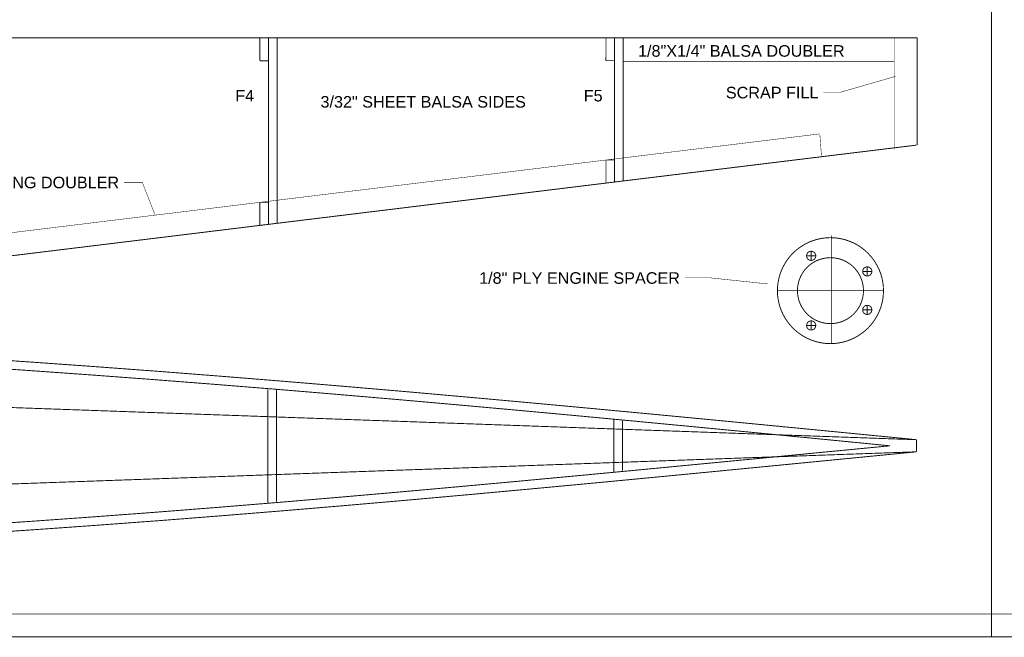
# Model space of a CAD drawing. Extents: x -1080 to 1070, y -166 to 202.
# Tile 22 of 24: x 536 to 805, y -166 to 3. Entities that reach past the tile are written whole.
import ezdxf

# ---------------------------------------------------------------- set-up
doc = ezdxf.new("R2010")
doc.units = 0
doc.header["$MEASUREMENT"] = 0
doc.linetypes.add('DASHED', pattern=[0.75, 0.5, -0.25])
doc.linetypes.add('DOT', pattern=[0.25, 0, -0.25])
doc.layers.add('DEFAULT', color=7, linetype='CONTINUOUS')
doc.layers.add('LINE', color=7, linetype='CONTINUOUS')
doc.styles.add('ARIAL', font='ARIAL.TTF')

# ---------------------------------------------------------------- blocks, each defined once
blk = doc.blocks.new('GROUP57')
at = {"layer": 'DEFAULT', "const_width": 0.01}
for points in [[(11.022, -0.2984), (10.3023, -0.2278), (9.594, -0.1589), (8.8953, -0.0913), (8.2046, -0.0254), (7.5201, 0.0389), (6.8405, 0.1019), (6.1639, 0.1633), (5.4889, 0.2233), (4.8135, 0.2814), (4.1365, 0.3381), (3.456, 0.3931), (2.7707, 0.4466), (2.0786, 0.4982), (1.3783, 0.5483), (0.6681, 0.5967)], [(10.7333, -0.3649), (10.0324, -0.2962), (9.3426, -0.2291), (8.662, -0.1635), (7.9893, -0.0995), (7.3226, -0.0368), (6.6608, 0.0242), (6.0018, 0.0837), (5.3444, 0.1418), (4.6867, 0.1981), (4.0273, 0.2531), (3.3646, 0.3064), (2.6971, 0.3583), (2.023, 0.4085), (1.341, 0.4572), (0.6493, 0.5042)], [(3.948, -0.9922), (3.948, 0.2508)], [(4.0418, -0.9765), (4.0418, 0.2508)], [(0.0403, 0.0924), (11.022, -0.2984)], [(7.723, -0.6523), (7.723, -0.08)], [(7.8168, -0.6379), (7.8168, -0.0896)], [(11.022, -0.3644), (11.022, -0.2984)], [(11.022, -0.3644), (11.022, -0.2984)], [(0.6682, -1.3301), (1.3785, -1.2824), (2.0788, -1.2327), (2.7709, -1.1812), (3.4562, -1.1275), (4.1367, -1.0723), (4.8136, -1.0151), (5.4889, -0.9563), (6.1639, -0.8957), (6.8404, -0.8335), (7.52, -0.7698), (8.2045, -0.7047), (8.8952, -0.638), (9.5939, -0.5701), (10.3022, -0.5008), (11.022, -0.4304)], [(0.6494, -1.2375), (1.3411, -1.191), (2.023, -1.1424), (2.6971, -1.0921), (3.3645, -1.0398), (4.0272, -0.9858), (4.6865, -0.93), (5.3442, -0.8728), (6.0015, -0.8138), (6.6605, -0.7535), (7.3223, -0.6917), (7.989, -0.6287), (8.6617, -0.5643), (9.3423, -0.4989), (10.0322, -0.4323), (10.7333, -0.3649)], [(0.0404, -0.8211), (11.022, -0.4304)], [(11.022, -0.4304), (11.022, -0.3644)], [(11.022, -0.4304), (11.022, -0.3644)]]:
    blk.add_lwpolyline(points, dxfattribs=at)
blk = doc.blocks.new('GROUP34')
at = {"layer": 'DEFAULT'}
for points, const_width in [([(4.3964, 1.1595), (4.3966, 1.4094)], 0.01), ([(11.5659, 0.2384), (11.5659, 1.4103)], 0.01), ([(4.3964, 1.1595), (4.4903, 1.1594)], 0.01), ([(8.1714, 1.1598), (8.2653, 1.1598)], 0.01), ([(10.7194, 0.8128), (11.3323, 0.9895)], 0.005), ([(10.5442, 0.8128), (10.7194, 0.8128)], 0.005), ([(0.4897, -1.1162), (11.5585, 0.2384)], 0.01), ([(8.1715, 0.0757), (8.2652, 0.0757)], 0.01), ([(2.9143, -0.1684), (3.1145, -0.1684)], 0.005), ([(3.1145, -0.1684), (3.252, -0.5218)], 0.005), ([(4.3965, -0.638), (4.3965, -0.3863)], 0.01), ([(4.3965, -0.3863), (4.4902, -0.3863)], 0.01)]:
    blk.add_lwpolyline(points, dxfattribs=dict(at, const_width=const_width))
at = {"layer": 'DEFAULT', "linetype": 'DOT'}
for points, const_width in [([(4.4902, -0.6266), (4.4902, 1.4095)], 0.01), ([(4.5841, -0.6151), (4.5841, 1.4095)], 0.01), ([(8.1714, 1.1598), (8.1716, 1.4094)], 0.01), ([(8.2652, -0.1648), (8.2653, 1.4096)], 0.01), ([(8.3591, -0.1532), (8.3591, 1.4095)], 0.01), ([(11.3159, 0.1937), (11.3159, 1.4035)], 0.005), ([(8.3591, 1.1534), (11.3159, 1.1534)], 0.005), ([(0.5834, -0.853), (10.5033, 0.361)], 0.005), ([(10.5047, 0.3497), (10.523, 0.1104)], 0.005), ([(8.1715, -0.1761), (8.1715, 0.0757)], 0.01)]:
    blk.add_lwpolyline(points, dxfattribs=dict(at, const_width=const_width))
at = {"layer": 'LINE', "const_width": 0.01}
for points in [[(-3.6737, 1.4095), (8.6191, 1.4095)], [(8.6192, 1.4101), (11.5659, 1.4103)]]:
    blk.add_lwpolyline(points, dxfattribs=at)
at = {"layer": 'DEFAULT', "style": 'ARIAL'}
for s, p in [('1/8"X1/4" BALSA DOUBLER', (8.5215, 1.2033)), ('SCRAP FILL', (9.4792, 0.7484)), ('F4', (4.1282, 0.7148)), ('3/32" SHEET BALSA SIDES', (5.058, 0.6477)), ('F5', (7.9289, 0.7148)), ('1/4" TRNG DOUBLER', (1.1029, -0.2328))]:
    blk.add_text(s, height=0.1263, dxfattribs=at).set_placement(p)
blk = doc.blocks.new('GROUP24')
at = {"layer": 'DEFAULT', "color": 3, "const_width": 0.01}
for points in [[(37.625, -6.7375), (37.625, 6.7375)], [(-37.625, -6.7375), (48.375, -6.7375)]]:
    blk.add_lwpolyline(points, dxfattribs=at)
at = {"layer": 'DEFAULT', "color": 3, "linetype": 'DASHED', "const_width": 0.01}
blk.add_lwpolyline([(-37.375, -6.4875), (48.125, -6.4875)], dxfattribs=at)
blk = doc.blocks.new('GROUP5')
at = {"layer": 'DEFAULT', "const_width": 0.01}
for points in [[(0.5785, -0.0127, 0.0985), (0.5344, 0.2086, 0.0985), (0.409, 0.3963, 0.0985), (0.2213, 0.5217, 0.0985), (0, 0.5657, 0.0985), (-0.2213, 0.5217, 0.0985), (-0.409, 0.3963, 0.0985), (-0.5344, 0.2086, 0.0985), (-0.5784, -0.0127, 0.0985), (-0.5344, -0.234, 0.0985), (-0.409, -0.4217, 0.0985), (-0.2213, -0.5471, 0.0985), (0, -0.5911, 0.0985), (0.2213, -0.5471, 0.0985), (0.409, -0.4217, 0.0985), (0.5344, -0.234, 0.0985)], [(0.36, -0.0127, 0.0985), (0.3325, 0.125, 0.0985), (0.2545, 0.2418, 0.0985), (0.1377, 0.3198, 0.0985), (0, 0.3472, 0.0985), (-0.1377, 0.3198, 0.0985), (-0.2545, 0.2418, 0.0985), (-0.3325, 0.125, 0.0985), (-0.3599, -0.0127, 0.0985), (-0.3325, -0.1504, 0.0985), (-0.2545, -0.2672, 0.0985), (-0.1377, -0.3452, 0.0985), (0, -0.3726, 0.0985), (0.1377, -0.3452, 0.0985), (0.2545, -0.2672, 0.0985), (0.3325, -0.1504, 0.0985)], [(-0.1602, 0.3673, 0.0987), (-0.164, 0.3864, 0.0986), (-0.1748, 0.4026, 0.0984), (-0.191, 0.4134, 0.0984), (-0.2102, 0.4173, 0.0982), (-0.2293, 0.4134, 0.0983), (-0.2455, 0.4026, 0.0983), (-0.2563, 0.3864, 0.0983), (-0.2602, 0.3672, 0.0982), (-0.2563, 0.3481, 0.0985), (-0.2455, 0.3319, 0.0985), (-0.2293, 0.3211, 0.0986), (-0.2101, 0.3173, 0.0987), (-0.191, 0.3211, 0.0989), (-0.1748, 0.3319, 0.0986), (-0.164, 0.3481, 0.0986)], [(0.4515, 0.1971, 0.0982), (0.4476, 0.2162, 0.0983), (0.4368, 0.2324, 0.0983), (0.4206, 0.2432, 0.0983), (0.4014, 0.2471, 0.0982), (0.3823, 0.2432, 0.0985), (0.3661, 0.2324, 0.0985), (0.3553, 0.2162, 0.0986), (0.3515, 0.197, 0.0987), (0.3553, 0.1779, 0.0989), (0.3661, 0.1617, 0.0986), (0.3823, 0.1509, 0.0986), (0.4015, 0.1471, 0.0987), (0.4206, 0.1509, 0.0986), (0.4368, 0.1617, 0.0984), (0.4476, 0.1779, 0.0984)], [(0.4515, -0.2226, 0.0984), (0.4476, -0.2034, 0.0985), (0.4368, -0.1872, 0.0985), (0.4206, -0.1764, 0.0986), (0.4014, -0.1726, 0.0987), (0.3823, -0.1764, 0.0989), (0.3661, -0.1872, 0.0986), (0.3553, -0.2034, 0.0986), (0.3515, -0.2226, 0.0987), (0.3553, -0.2417, 0.0986), (0.3661, -0.2579, 0.0984), (0.3823, -0.2687, 0.0984), (0.4015, -0.2726, 0.0982), (0.4206, -0.2687, 0.0983), (0.4368, -0.2579, 0.0983), (0.4476, -0.2417, 0.0983)], [(-0.1602, -0.3927, 0.0986), (-0.164, -0.3735, 0.0989), (-0.1748, -0.3573, 0.0986), (-0.191, -0.3465, 0.0986), (-0.2102, -0.3427, 0.0987), (-0.2293, -0.3465, 0.0986), (-0.2455, -0.3573, 0.0984), (-0.2563, -0.3735, 0.0984), (-0.2602, -0.3927, 0.0982), (-0.2563, -0.4118, 0.0983), (-0.2455, -0.428, 0.0983), (-0.2293, -0.4388, 0.0983), (-0.2101, -0.4427, 0.0982), (-0.191, -0.4388, 0.0985), (-0.1748, -0.428, 0.0985), (-0.164, -0.4118, 0.0986)], [(-0.1602, -0.3927, 0.0986), (-0.164, -0.3735, 0.0989), (-0.1748, -0.3573, 0.0986), (-0.191, -0.3465, 0.0986), (-0.2102, -0.3427, 0.0987), (-0.2293, -0.3465, 0.0986), (-0.2455, -0.3573, 0.0984), (-0.2563, -0.3735, 0.0984), (-0.2602, -0.3927, 0.0982), (-0.2563, -0.4118, 0.0983), (-0.2455, -0.428, 0.0983), (-0.2293, -0.4388, 0.0983), (-0.2101, -0.4427, 0.0982), (-0.191, -0.4388, 0.0985), (-0.1748, -0.428, 0.0985), (-0.164, -0.4118, 0.0986)]]:
    blk.add_lwpolyline(points, format="xyb", close=True, dxfattribs=at)
at = {"layer": 'DEFAULT', "linetype": 'DOT', "const_width": 0.005}
for points in [[(0.0096, -0.5912), (0.0096, 0.5913)], [(-0.5785, -0.0127), (0.5785, -0.0127)]]:
    blk.add_lwpolyline(points, dxfattribs=at)
at = {"layer": 'DEFAULT', "const_width": 0.01}
for points in [[(-0.2602, 0.3673), (-0.1643, 0.3673)], [(-0.2102, 0.3173), (-0.2102, 0.4173)], [(0.4015, 0.1471), (0.4015, 0.2471)], [(0.3515, 0.1971), (0.4515, 0.1971)], [(-0.5785, -0.0127), (-0.523, -0.0127)], [(0.5291, -0.0127), (0.5785, -0.0127)], [(0.4015, -0.2726), (0.4015, -0.1726)], [(0.3515, -0.2226), (0.4515, -0.2226)], [(-0.2602, -0.3927), (-0.1602, -0.3927)], [(-0.2102, -0.4427), (-0.2102, -0.3427)]]:
    blk.add_lwpolyline(points, dxfattribs=at)

msp = doc.modelspace()

# ---------------------------------------------------------------- linework, layer by layer
at = {"layer": 'DEFAULT', "const_width": 0.125}
for points in [[(717.9, -67.95), (724.94, -67.95)], [(724.94, -67.95), (740.51, -69.6)]]:
    msp.add_lwpolyline(points, dxfattribs=at)

# ---------------------------------------------------------------- block references
at = {"layer": 'DEFAULT', "xscale": 25, "yscale": 25, "zscale": 25}
for name, p in [('GROUP24', (-139.15, 2.52)), ('GROUP34', (492.05, -37.67)), ('GROUP5', (757.55, -71.11)), ('GROUP57', (505.44, -104.65))]:
    msp.add_blockref(name, p, dxfattribs=at)

# ---------------------------------------------------------------- texts
at = {"layer": 'DEFAULT', "style": 'ARIAL'}
msp.add_text('1/8" PLY ENGINE SPACER', height=3.1575, dxfattribs=at).set_placement((661.75, -69.56))

doc.saveas('drawing.dxf')
